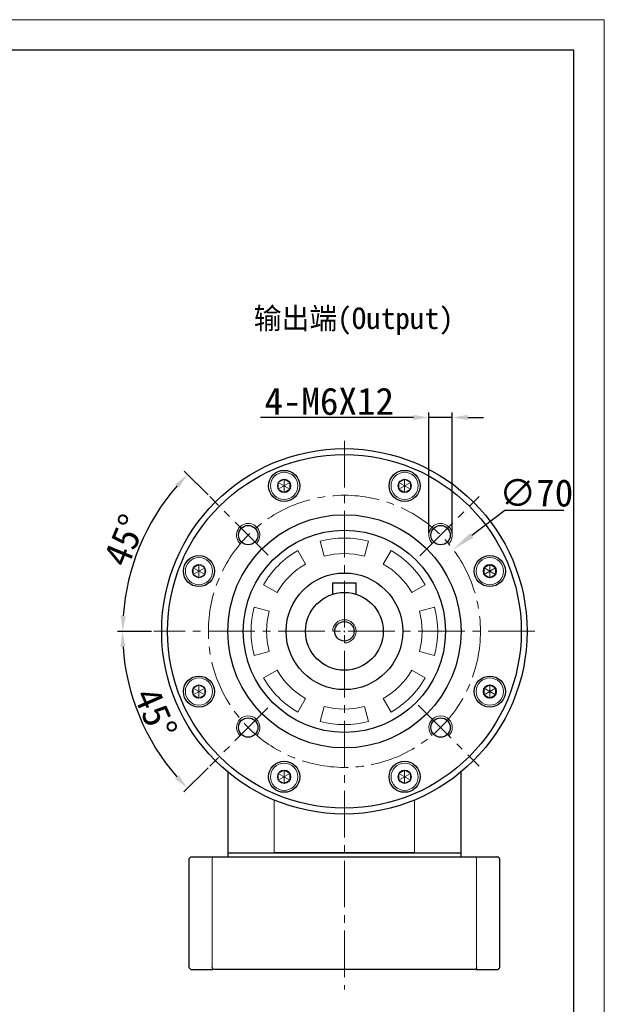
# Model space of a CAD drawing. Header units: millimetres. Extents: x 7426 to 8085, y -867 to -401.
# Tile 7 of 7: x 7935 to 8085, y -654 to -401. Entities that reach past the tile are written whole.
import ezdxf

# ---------------------------------------------------------------- set-up
doc = ezdxf.new("R2010")
doc.units = ezdxf.units.MM
doc.header["$PDSIZE"] = -5
doc.linetypes.add('DASHED', pattern=[19.05, 12.7, -6.35])
doc.linetypes.add('点画线', pattern=[18, 12, -2, 2, -2])
doc.layers.get('0').update_dxf_attribs({"lineweight": 18})
doc.layers.get('Defpoints').update_dxf_attribs({"lineweight": 18})
for name, color, linetype, lineweight in [('4虚线层', 6, 'DASHED', 35), ('7中心线层', 7, '点画线', 18), ('图框_外框线', 7, 'Continuous', 18), ('尺寸线层', 3, 'Continuous', 18), ('标注线', 7, 'Continuous', 18), ('粗实线', 7, 'Continuous', 40), ('细实线', 7, 'Continuous', 18)]:
    doc.layers.add(name, color=color, linetype=linetype, lineweight=lineweight)
doc.styles.add('工程字', font='txt')
doc.dimstyles.new('DIMSTYLE_17', dxfattribs={"dimtxt": 8, "dimasz": 12, "dimexe": 0.18, "dimexo": 0.0625, "dimgap": 0.09, "dimtad": 1, "dimtih": 1, "dimtoh": 1, "dimdec": 3, "dimdsep": 46, "dimtxsty": 'Standard', "dimblk": '_CAXARROW', "dimcen": 0.09, "dimdle": 24, "dimadec": 0, "dimazin": 0, "dimtfac": 0.7, "dimtdec": 3, "dimtofl": 0, "dimtmove": 0, "dimatfit": 3, "dimfxl": 1, "dimtolj": 1, "dimarcsym": 0})
doc.dimstyles.new('ISO-25', dxfattribs={"dimtxt": 7, "dimasz": 4, "dimexe": 1.25, "dimexo": 0.625, "dimtad": 1, "dimtxsty": '工程字', "dimcen": 2, "dimdle": 8, "dimadec": 0, "dimazin": 0, "dimtfac": 1, "dimtmove": 0, "dimatfit": 3, "dimfxl": 1, "dimarcsym": 0})

# ---------------------------------------------------------------- blocks, each defined once
blk = doc.blocks.new('_CAXARROW')
blk.add_hatch(color=0).paths.add_polyline_path([(0, 0), (-1, 0.125), (-1, -0.125)], flags=0)
blk = doc.blocks.new('*D95')
at = {"layer": 'Defpoints', "color": 0}
for p in [(8046.03, -536.96), (7990.1, -579.06)]:
    blk.add_point(p, dxfattribs=at)
at = {"layer": '尺寸线层', "color": 0, "linetype": 'Continuous', "lineweight": -2}
for p, q in [((8059.33, -526.95), (8050.82, -533.35)), ((8074.52, -526.95), (8059.33, -526.95)), ((8017.98, -558.01), (8018.16, -558.01)), ((8018.07, -558.1), (8018.07, -557.92))]:
    blk.add_line(p, q, dxfattribs=at)
at = {"layer": '尺寸线层', "color": 0, "lineweight": -2, "xscale": 6, "yscale": 6, "zscale": 6, "rotation": 216.966030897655}
blk.add_blockref('_CAXARROW', (8046.03, -536.96), dxfattribs=at)
at = {"layer": '尺寸线层', "color": 0, "insert": (8067.42, -522.45), "char_height": 7, "attachment_point": 5, "style": '工程字'}
blk.add_mtext('\\A1;\\A1;∅70', dxfattribs=at)
blk = doc.blocks.new('G$C01D92929')
at = {"layer": '细实线'}
for p, q in [((3.5, 5.23), (3.5, 1.77)), ((2, 4.37), (5, 2.63)), ((2, 2.63), (5, 4.37))]:
    blk.add_line(p, q, dxfattribs=at)
blk.add_lwpolyline([(3.5, 5.23), (2, 4.37), (2, 2.63), (3.5, 1.77), (5, 2.63), (5, 4.37)], close=True, dxfattribs=at)
for radius in [3.5, 1.73]:
    blk.add_circle((3.5, 3.5), radius, dxfattribs=at)
blk = doc.blocks.new('*D96')
at = {"layer": 'Defpoints', "color": 0}
for p in [(7983.42, -523.36), (7968.67, -529.49), (7998.44, -538.38), (7969.07, -558.01), (8067.07, -558.01)]:
    blk.add_point(p, dxfattribs=at)
at = {"layer": '尺寸线层', "color": 0, "lineweight": -2}
for p, q in [((7982.98, -522.92), (7976.85, -516.79)), ((7968.44, -558.01), (7959.78, -558.01))]:
    blk.add_line(p, q, dxfattribs=at)
blk.add_arc((8018.07, -558.01), 57.04, 139.019, 175.981, dxfattribs=at)
at = {"layer": '尺寸线层', "color": 0}
for points in [[(7975.49, -521.06), (7974.52, -520.15), (7977.73, -517.68)], [(7960.5, -553.99), (7961.84, -554.03), (7961.03, -558.01)]]:
    blk.add_solid(points, dxfattribs=at)
at = {"layer": '尺寸线层', "color": 0, "insert": (7961.56, -534.6), "char_height": 7, "attachment_point": 5, "rotation": 67.5, "style": '工程字'}
blk.add_mtext('45%%d', dxfattribs=at)
blk = doc.blocks.new('*D97')
at = {"layer": 'Defpoints', "color": 0}
for p in [(7969.07, -558.01), (8067.07, -558.01), (7962.91, -572.79), (7998.37, -577.71), (7983.42, -592.66)]:
    blk.add_point(p, dxfattribs=at)
at = {"layer": '尺寸线层', "color": 0, "lineweight": -2}
for p, q in [((7968.44, -558.01), (7959.71, -558.01)), ((7982.98, -593.1), (7976.8, -599.27))]:
    blk.add_line(p, q, dxfattribs=at)
blk.add_arc((8018.07, -558.01), 57.1, 184.0143, 220.9857, dxfattribs=at)
at = {"layer": '尺寸线层', "color": 0}
for points in [[(7961.77, -561.98), (7960.44, -562.03), (7960.96, -558.01)], [(7974.47, -595.92), (7975.45, -595.01), (7977.69, -598.39)]]:
    blk.add_solid(points, dxfattribs=at)
at = {"layer": '尺寸线层', "color": 0, "insert": (7969.47, -579.1), "char_height": 7, "attachment_point": 5, "rotation": 293.4663, "style": '工程字'}
blk.add_mtext('45%%d', dxfattribs=at)
blk = doc.blocks.new('*D98')
at = {"layer": 'Defpoints', "color": 0}
for p in [(8039.81, -502.99), (8039.81, -533.26), (8045.81, -533.39)]:
    blk.add_point(p, dxfattribs=at)
at = {"layer": '尺寸线层', "color": 0, "lineweight": -2}
for p, q in [((8035.81, -502.99), (7996.5, -502.99)), ((8039.81, -532.63), (8039.81, -501.74)), ((8045.81, -502.99), (8039.81, -502.99)), ((8045.81, -532.77), (8045.81, -501.74)), ((8049.81, -502.99), (8053.81, -502.99))]:
    blk.add_line(p, q, dxfattribs=at)
at = {"layer": '尺寸线层', "color": 0}
for points in [[(8035.81, -503.66), (8035.81, -502.33), (8039.81, -502.99)], [(8049.81, -502.33), (8049.81, -503.66), (8045.81, -502.99)]]:
    blk.add_solid(points, dxfattribs=at)
at = {"layer": '尺寸线层', "color": 0, "insert": (8014.16, -498.87), "char_height": 7, "attachment_point": 5, "style": '工程字'}
blk.add_mtext('4-M6X12', dxfattribs=at)

msp = doc.modelspace()

# ---------------------------------------------------------------- linework, layer by layer
at = {"linetype": 'Continuous', "lineweight": 15}
for p, q in [((8011.8539, -534.8261), (8012.8892, -538.6898)), ((8023.242, -538.6898), (8024.2772, -534.8261)), ((8008.0656, -540.6878), (8006.0656, -537.2237)), ((8030.0656, -537.2237), (8028.0656, -540.6878)), ((7997.281, -546.0083), (8000.7451, -548.0083)), ((8035.3861, -548.0083), (8038.8502, -546.0083)), ((7998.7471, -552.8319), (7994.8834, -551.7967)), ((8041.2478, -551.7967), (8037.3841, -552.8319)), ((7994.8834, -564.22), (7998.7471, -563.1847)), ((8037.3841, -563.1847), (8041.2478, -564.22)), ((7997.281, -570.0083), (8000.7451, -568.0083)), ((8038.8502, -570.0083), (8035.3861, -568.0083)), ((8008.0656, -575.3288), (8006.0656, -578.7929)), ((8012.8892, -577.3268), (8011.8539, -581.1905)), ((8024.2772, -581.1905), (8023.242, -577.3268)), ((8028.0656, -575.3288), (8030.0656, -578.7929))]:
    msp.add_line(p, q, dxfattribs=at)
for p, q in [((8000.0378, -615.0083), (8000.0378, -601.4134)), ((8036.0933, -601.4134), (8036.0933, -615.0083)), ((7984.0619, -644.5083), (7984.0619, -616.5083)), ((8052.0693, -616.5083), (8052.0693, -644.5083))]:
    msp.add_line(p, q)
for radius, start, end in [(24, 75, 105), (24, 120, 150), (20, 75, 105), (24, 30, 60), (20, 120, 150), (20, 30, 60), (24, 165, 195), (24, 345, 15), (20, 165, 195), (20, 345, 15), (20, 210, 240), (20, 300, 330), (24, 210, 240), (24, 300, 330), (20, 255, 285), (24, 255, 285)]:
    msp.add_arc((8018.0656, -558.0083), radius, start, end, dxfattribs=at)
for points in [[(7984.0619, -616.5083), (7984.1232, -616.3416), (7984.1846, -616.175), (7984.2462, -616.0083)], [(8051.885, -616.0083), (8051.9465, -616.175), (8052.008, -616.3416), (8052.0693, -616.5083)]]:
    msp.add_open_spline(points, degree=3)
at = {"layer": '4虚线层', "color": 0, "lineweight": -2, "ltscale": 0.2}
for points in [[(7984.2462, -645.0083), (7984.1846, -644.8417), (7984.1232, -644.675), (7984.0619, -644.5083)], [(8052.0693, -644.5083), (8052.008, -644.675), (8051.9465, -644.8417), (8051.885, -645.0083)]]:
    msp.add_open_spline(points, degree=3, dxfattribs=at)
at = {"layer": '7中心线层', "lineweight": 18}
for p, q in [((8018.0656, -509.0083), (8018.0656, -650.1268)), ((8018.0656, -509.0083), (8018.0656, -608.2676)), ((7998.4419, -538.3846), (7983.4174, -523.3601)), ((8037.4708, -538.6031), (8052.7138, -523.3601)), ((8067.0656, -558.0083), (7969.0656, -558.0083)), ((8037.0811, -577.0239), (8052.7138, -592.6565)), ((7998.3665, -577.7074), (7983.4174, -592.6565))]:
    msp.add_line(p, q, dxfattribs=at)
msp.add_circle((8018.0656, -558.0083), 35, dxfattribs=at)
at = {"layer": '图框_外框线', "color": 3}
msp.add_lwpolyline([(7425.8823, -866.7025), (8084.9326, -866.7025), (8084.9326, -400.6599), (7425.8823, -400.6599)], close=True, dxfattribs=at)
at = {"layer": '图框_外框线', "color": 3, "lineweight": 25}
msp.add_lwpolyline([(7465.1115, -858.8567), (8077.0868, -858.8567), (8077.0868, -408.5057), (7465.1115, -408.5057)], close=True, dxfattribs=at)
at = {"layer": '标注线', "color": 1, "lineweight": -3}
for p, q in [((8000.0378, -614.9083), (8000.0656, -615.0083)), ((8036.0933, -614.9083), (8036.0656, -615.0083))]:
    msp.add_line(p, q, dxfattribs=at)
at = {"layer": '粗实线', "lineweight": 30}
for p, q in [((8015.0656, -545.5083), (8021.0656, -545.5083)), ((8015.0656, -548.4689), (8015.0656, -545.5083)), ((8021.0656, -548.4689), (8021.0656, -545.5083))]:
    msp.add_line(p, q, dxfattribs=at)
at = {"layer": '粗实线', "linetype": 'Continuous', "lineweight": 30}
for p, q in [((7988.0656, -594.1884), (7988.0656, -615.0083)), ((8048.0656, -615.0083), (8048.0656, -594.1884))]:
    msp.add_line(p, q, dxfattribs=at)
at = {"layer": '粗实线', "color": 0, "lineweight": 30}
for p, q in [((7988.0619, -615.0083), (8048.0419, -615.0083)), ((7988.0656, -614.9083), (7988.1656, -615.0083)), ((7988.0656, -615.0083), (7988.0656, -616.0083)), ((7988.0856, -615.0083), (8048.0656, -615.0083)), ((7988.0856, -615.0083), (8000.0378, -615.0083)), ((7988.0856, -615.0083), (8000.0378, -615.0083)), ((8036.0933, -615.0083), (8000.0378, -615.0083)), ((8000.0378, -615.0083), (8036.0933, -615.0083)), ((8036.0696, -615.0083), (8048.0419, -615.0083)), ((8036.0696, -615.0083), (8048.0419, -615.0083)), ((8048.0656, -614.9083), (8047.9656, -615.0083)), ((8048.0656, -616.0083), (8048.0656, -615.0083)), ((7978.0656, -616.5083), (7978.0656, -644.5083)), ((7978.5656, -616.0083), (7984.2462, -616.0083)), ((7984.2462, -616.0083), (8051.885, -616.0083)), ((8051.885, -616.0083), (8057.5656, -616.0083)), ((8058.0656, -644.5083), (8058.0656, -616.5083)), ((7978.5656, -645.0083), (7984.2462, -645.0083)), ((8051.885, -645.0083), (7984.2462, -645.0083)), ((8051.885, -645.0083), (8057.5656, -645.0083))]:
    msp.add_line(p, q, dxfattribs=at)
at = {"layer": '粗实线', "lineweight": 30}
for centre, radius in [((8018.0656, -558.0083), 47), ((8018.0656, -558.0083), 45.5), ((8002.5669, -520.5912), 4), ((8033.5643, -520.5912), 4), ((8018.0656, -558.0083), 30), ((7993.3169, -533.2596), 2.5), ((8042.8143, -533.2596), 2.5), ((8018.0656, -558.0083), 26), ((7980.6485, -542.5096), 4), ((8055.4827, -542.5096), 4), ((8018.0656, -558.0083), 15), ((8018.0656, -558.0083), 10), ((8018.0656, -558.0083), 10), ((8018.0656, -558.0083), 10), ((8018.0656, -558.0083), 2.5), ((7980.6485, -573.507), 4), ((8055.4827, -573.507), 4), ((7993.3169, -582.7571), 2.5), ((8042.8143, -582.7571), 2.5), ((8002.5669, -595.4254), 4), ((8033.5643, -595.4254), 4)]:
    msp.add_circle(centre, radius, dxfattribs=at)
at = {"layer": '粗实线', "color": 0, "lineweight": 30}
for points in [[(7978.5656, -616.0083), (7978.3989, -616.175), (7978.2323, -616.3416), (7978.0656, -616.5083)], [(8058.0656, -616.5083), (8057.8989, -616.3416), (8057.7322, -616.175), (8057.5656, -616.0083)], [(7978.0656, -644.5083), (7978.2323, -644.675), (7978.3989, -644.8417), (7978.5656, -645.0083)], [(8057.5656, -645.0083), (8057.7322, -644.8417), (8057.8989, -644.675), (8058.0656, -644.5083)]]:
    msp.add_open_spline(points, degree=3, dxfattribs=at)
at = {"layer": '细实线'}
for centre, start, end in [((7993.3169, -533.2596), 315, 227.456286), ((8042.8143, -533.2596), 312.543714, 225), ((7993.3169, -582.7571), 317.456286, 225), ((8042.8143, -582.7571), 315, 222.543714)]:
    msp.add_arc(centre, 3, start, end, dxfattribs=at)
at = {"layer": '细实线', "color": 0}
msp.add_arc((8018.0656, -558.0083), 3, 270, 180, dxfattribs=at)

# ---------------------------------------------------------------- block references
at = {"layer": '标注线'}
for p in [(7999.0669, -524.0912), (8030.0643, -524.0912), (7977.1485, -546.0096), (8051.9827, -546.0096), (7977.1485, -577.007), (8051.9827, -577.007), (7999.0669, -598.9254), (8030.0643, -598.9254)]:
    msp.add_blockref('G$C01D92929', p, dxfattribs=at)

# ---------------------------------------------------------------- texts
at = {"layer": '标注线', "color": 0, "insert": (7994.7649, -474.7256), "char_height": 5.5, "width": 62.945102, "attachment_point": 1}
msp.add_mtext('输出端{\\fKaiTi_GB2312|b0|i0|c134|p49;(Output)}', dxfattribs=at)

# ---------------------------------------------------------------- dimensions: what is measured, and where the dimension line sits
at = {"layer": '尺寸线层'}
dim = msp.add_linear_dim(base=(8039.8143, -502.9922), p1=(8045.8115, -533.3908), p2=(8039.8143, -533.2596), text='4-M<>X12', dimstyle='ISO-25', dxfattribs=at)
dim.commit()
dim.dimension.update_dxf_attribs({"geometry": '*D98', "text_midpoint": (8014.1586, -502.9922), "dimtype": 160})
dim = msp.add_angular_dim_2l(base=(7968.6705, -529.49), line1=((7998.4419, -538.3846), (7983.4174, -523.3601)), line2=((8067.0656, -558.0083), (7969.0656, -558.0083)), dimstyle='ISO-25', override={"dimtxsty": '工程字'}, dxfattribs=at)
dim.commit()
dim.dimension.update_dxf_attribs({"geometry": '*D96', "text_midpoint": (7965.3707, -536.1814), "dimtype": 162})
at = {"layer": '尺寸线层', "linetype": 'Continuous'}
dim = msp.add_diameter_dim_2p(p1=(7990.1009, -579.0553), p2=(8046.0303, -536.9614), text='\\A1;<>', dimstyle='DIMSTYLE_17', override={"dimtxt": 7, "dimasz": 6, "dimgap": 1, "dimtxsty": '工程字', "dimtol": 0}, dxfattribs=at)
dim.commit()
dim.dimension.update_dxf_attribs({"geometry": '*D95', "text_midpoint": (8067.4241, -526.9544), "dimtype": 163})
at = {"layer": '尺寸线层'}
dim = msp.add_angular_dim_2l(base=(7962.9078, -572.7878), line1=((8067.0656, -558.0083), (7969.0656, -558.0083)), line2=((7998.3665, -577.7074), (7983.4174, -592.6565)), dimstyle='ISO-25', dxfattribs=at)
dim.commit()
dim.dimension.update_dxf_attribs({"geometry": '*D97', "text_midpoint": (7965.6848, -580.7475), "dimtype": 162})

doc.saveas('drawing.dxf')
